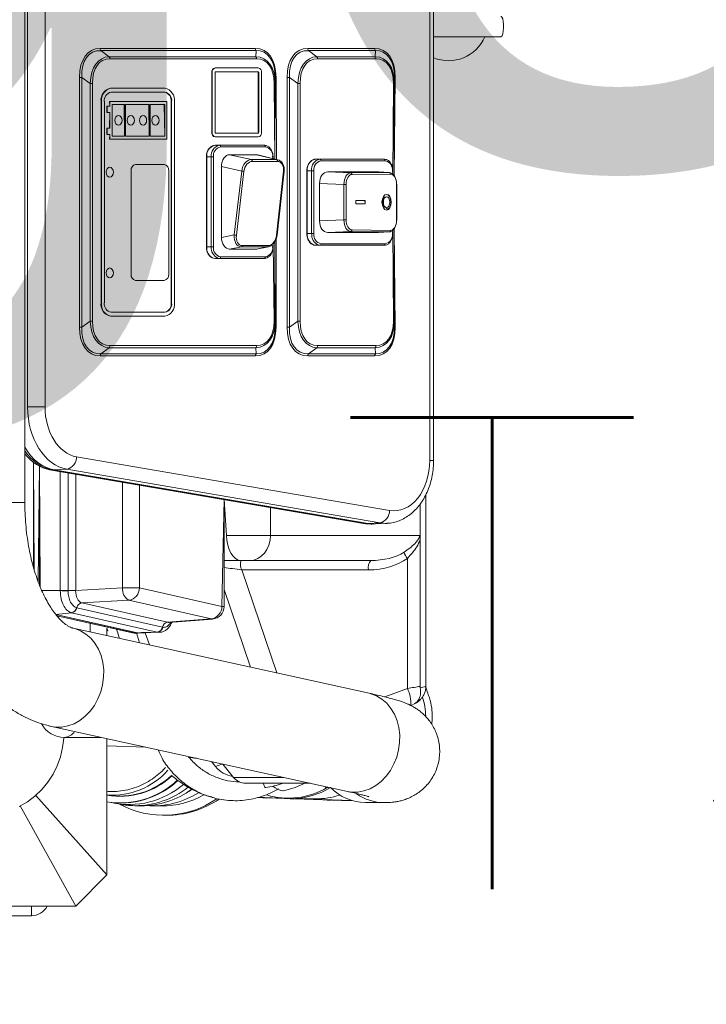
# Model space of a CAD drawing. Header units: millimetres. Extents: x 69081 to 158617, y -37521 to -9534.
# Tile 182 of 256: x 113695 to 113717, y -20063 to -20032. Entities that reach past the tile are written whole.
import ezdxf
from ezdxf.enums import TextEntityAlignment as Align

# ---------------------------------------------------------------- set-up
doc = ezdxf.new("R2010")
doc.units = ezdxf.units.MM
for name, color, linetype in [('0_oświetlenie', 7, 'Continuous'), ('E_Oświetlenie - Numer obwodu', 1, 'Continuous'), ('E_Oświetlenie - Opis', 4, 'Continuous'), ('JS_DACH', 3, 'Continuous'), ('R-----OP', 1, 'Continuous')]:
    doc.layers.add(name, color=color, linetype=linetype)
doc.layers.add('ARCH_wyposażenie', color=8, linetype='Continuous', lineweight=9)
doc.styles.add('SIMPLEX', font='simplex', dxfattribs={"width": 0.85})
doc.styles.add('SŁAWKA', font='simplex.shx', dxfattribs={"height": 12.5})

# ---------------------------------------------------------------- blocks, each defined once
blk = doc.blocks.new('MASZYNA MYJĄCA')
at = {"layer": 'ARCH_wyposażenie'}
for p, q in [((-5.265, 0), (-5.265, 2.144)), ((8.218, 0), (-8.218, 0)), ((8.218, 0), (8.218, -0.12)), ((8.218, -0.12), (-8.218, -0.12)), ((15.402, -0.246), (9.299, -0.245)), ((15.403, -0.426), (9.602, -0.426)), ((10.6, -6.581), (10.6, -0.444)), ((15.403, -0.426), (15.445, -0.422)), ((15.469, -0.833), (11.331, -0.833)), ((15.738, -1.548), (15.469, -0.833)), ((16.01, -0.724), (15.977, -0.642)), ((-3.972, -1.216), (-0.842, -1.248)), ((-3.972, -1.216), (-3.972, -1.246)), ((-3.972, -1.246), (-3.781, -1.248)), ((-0.842, -1.248), (-3.972, -1.246)), ((-3.781, -1.248), (-3.781, -1.278)), ((-3.781, -1.248), (-0.842, -1.248)), ((0.578, -1.167), (-0.578, -1.167)), ((-0.578, -1.177), (-0.578, -1.167)), ((0.578, -1.177), (-0.578, -1.177)), ((0.578, -1.177), (0.578, -1.167)), ((0.842, -1.248), (3.972, -1.216)), ((3.972, -1.246), (0.842, -1.248)), ((0.842, -1.248), (3.781, -1.248)), ((3.781, -1.248), (3.972, -1.246)), ((3.781, -1.248), (3.781, -1.278)), ((3.972, -1.216), (3.972, -1.246)), ((-0.897, -1.295), (-3.781, -1.278)), ((-1.32, -1.538), (-1.32, -3.578)), ((-0.897, -1.295), (-1, -1.295)), ((-0.897, -1.295), (-1, -1.31)), ((-1, -1.31), (-1, -1.295)), ((-0.945, -1.413), (-0.965, -1.753)), ((-0.945, -1.413), (-0.964, -1.742)), ((-0.933, -2.632), (-0.945, -1.413)), ((-0.895, -1.374), (-0.883, -2.593)), ((-0.175, -1.509), (-0.175, -1.509)), ((0.175, -1.509), (0.175, -1.509)), ((0.883, -2.593), (0.895, -1.374)), ((3.781, -1.278), (0.897, -1.295)), ((1, -1.295), (0.897, -1.295)), ((1, -1.31), (0.897, -1.295)), ((0.945, -1.413), (0.933, -2.632)), ((0.965, -1.753), (0.945, -1.403)), ((0.965, -1.753), (0.945, -1.413)), ((1, -1.31), (1, -1.295)), ((1.32, -3.578), (1.32, -1.538)), ((8.099, -11.355), (9.805, -1.399)), ((10.237, -1.851), (10.212, -1.488)), ((-4.891, -4), (-4.891, -1.872)), ((-4.821, -1.851), (-4.821, -3.98)), ((-4.629, -1.854), (-4.821, -1.851)), ((-4.629, -3.709), (-4.629, -1.854)), ((-4.559, -1.833), (-4.559, -3.689)), ((-1.37, -3.753), (-1.37, -1.573)), ((-0.965, -3.362), (-0.965, -1.753)), ((0.965, -3.362), (0.965, -1.753)), ((1.37, -1.573), (1.37, -3.753)), ((4.559, -3.689), (4.559, -1.833)), ((4.821, -1.851), (4.629, -1.854)), ((4.629, -1.854), (4.629, -3.709)), ((4.821, -3.98), (4.821, -1.851)), ((4.891, -1.872), (4.891, -4)), ((10.202, -1.704), (8.496, -11.66)), ((10.224, -2.084), (10.202, -1.704)), ((19.1, -2.163), (19.1, -1.572)), ((-0.05, -2.173), (-0.05, -2.468)), ((0.05, -2.173), (-0.05, -2.173)), ((0.05, -2.173), (-0.05, -2.189)), ((0.05, -2.468), (0.05, -2.173)), ((8.513, -12.068), (10.224, -2.084)), ((8.513, -12.074), (10.224, -2.089)), ((10.224, -2.156), (8.513, -12.141)), ((10.22, -2.229), (10.224, -2.156)), ((10.224, -2.089), (10.237, -2.038)), ((10.224, -2.089), (10.224, -2.084)), ((11.4, -1.991), (11.4, -6.659)), ((11.7, -2.069), (11.7, -6.099)), ((15.621, -2.052), (13.551, -11.467)), ((-0.05, -2.468), (0.05, -2.468)), ((8.51, -12.209), (10.22, -2.229)), ((8.51, -12.211), (10.22, -2.232)), ((10.22, -2.232), (10.22, -2.229)), ((-0.965, -3.362), (-0.933, -2.632)), ((-0.563, -2.851), (-0.563, -2.781)), ((-0.563, -2.781), (0.563, -2.781)), ((0.563, -2.851), (0.563, -2.781)), ((0.933, -2.632), (0.965, -3.362)), ((16.676, -12.154), (18.746, -2.739)), ((18.979, -4.185), (19.038, -2.592)), ((19.038, -2.592), (19.036, -2.923)), ((19.038, -2.592), (19.038, -2.923)), ((-0.563, -2.851), (-0.596, -3.628)), ((0.563, -2.851), (-0.563, -2.851)), ((0.596, -3.628), (0.563, -2.851)), ((19.036, -2.923), (18.942, -5.602)), ((19.038, -2.923), (18.942, -5.602)), ((19.038, -2.923), (19.036, -2.923)), ((18.614, -3.438), (18.614, -3.438)), ((19.027, -3.255), (19.023, -3.379)), ((19.023, -3.379), (19.023, -3.379)), ((19.026, -3.255), (19.027, -3.255)), ((-4.821, -3.98), (-4.629, -3.709)), ((0.596, -3.628), (-0.596, -3.628)), ((4.629, -3.709), (4.821, -3.98)), ((18.976, -4.565), (18.981, -3.756)), ((-1, -3.806), (1, -3.806)), ((-1, -3.806), (-1, -4.031)), ((1, -3.877), (-1, -3.877)), ((-1, -4.017), (1, -4.017)), ((-1, -4.031), (1, -4.031)), ((1, -3.806), (1, -4.031)), ((18.485, -5.974), (18.485, -3.927)), ((-3.781, -4.314), (-3.972, -4.585)), ((-3.781, -4.243), (3.781, -4.243)), ((-3.781, -4.243), (-3.781, -4.314)), ((3.781, -4.314), (-3.781, -4.314)), ((3.781, -4.243), (3.781, -4.314)), ((3.972, -4.585), (3.781, -4.314)), ((-3.972, -4.585), (3.972, -4.585)), ((-3.972, -4.585), (-3.972, -4.656)), ((3.972, -4.656), (-3.972, -4.656)), ((3.972, -4.585), (3.972, -4.656)), ((-3.972, -5.011), (-1.355, -4.992)), ((-3.972, -5.041), (-3.972, -5.011)), ((-1.355, -4.992), (-1.51, -5.634)), ((-1.332, -4.91), (-1.505, -5.59)), ((-1.355, -5.795), (-1.355, -4.992)), ((-1.298, -4.963), (-1.298, -5.766)), ((1.049, -4.979), (-0.986, -4.755)), ((1.051, -4.994), (-0.984, -4.77)), ((1.168, -5.009), (3.972, -5.011)), ((3.972, -5.041), (3.972, -5.011)), ((11.7, -6.099), (14.975, -4.989)), ((18.299, -4.772), (18.299, -6.36)), ((18.723, -4.786), (18.722, -4.795)), ((18.937, -5.379), (18.954, -4.881)), ((-3.972, -5.041), (-3.781, -5.043)), ((-1.373, -5.043), (-3.972, -5.041)), ((-1.373, -5.043), (-3.781, -5.073)), ((-3.781, -5.073), (-3.781, -5.043)), ((-3.781, -5.043), (-1.373, -5.043)), ((-1.387, -5.103), (-1.44, -5.103)), ((-1.387, -5.103), (-1.44, -5.118)), ((-1.44, -5.118), (-1.44, -5.103)), ((3.972, -5.041), (1.248, -5.043)), ((1.248, -5.043), (3.781, -5.043)), ((3.781, -5.073), (1.33, -5.103)), ((1.42, -5.103), (1.33, -5.103)), ((1.42, -5.118), (1.33, -5.103)), ((1.38, -6.082), (1.38, -5.258)), ((1.49, -5.635), (1.418, -5.251)), ((1.42, -5.118), (1.42, -5.103)), ((1.421, -5.288), (1.421, -6.112)), ((1.49, -5.635), (1.421, -5.288)), ((3.781, -5.043), (3.972, -5.041)), ((3.781, -5.073), (3.781, -5.043)), ((9.713, -5.189), (10.6, -5.189)), ((18.956, -5.309), (18.951, -5.433)), ((18.956, -5.309), (18.954, -5.309)), ((-4.559, -5.628), (-4.559, -10.293)), ((-4.275, -5.578), (-4.275, -6.948)), ((-4.15, -5.578), (-4.15, -6.934)), ((-2.225, -5.471), (-4.125, -5.471)), ((-2.225, -5.561), (-4.125, -5.561)), ((-4.125, -5.561), (-4.125, -5.575)), ((-2.225, -5.575), (-4.125, -5.575)), ((-2.225, -5.561), (-2.225, -5.575)), ((-2.2, -6.934), (-2.2, -5.578)), ((-2.075, -5.578), (-2.075, -6.948)), ((-1.81, -6.948), (-1.81, -5.382)), ((-1.76, -5.347), (-1.76, -6.773)), ((-1.51, -6.485), (-1.51, -5.634)), ((1.49, -6.485), (1.49, -5.635)), ((1.74, -6.773), (1.74, -5.347)), ((1.79, -5.382), (1.79, -6.948)), ((4.559, -10.293), (4.559, -5.628)), ((18.485, -5.415), (18.614, -5.369)), ((18.942, -5.602), (18.937, -5.379)), ((18.951, -5.433), (18.951, -5.433)), ((-4.891, -10.605), (-4.891, -5.666)), ((-4.821, -5.646), (-4.821, -10.585)), ((-4.629, -5.648), (-4.821, -5.646)), ((-4.629, -10.314), (-4.629, -5.648)), ((-1.51, -6.485), (-1.355, -5.795)), ((4.821, -5.646), (4.629, -5.648)), ((4.629, -5.648), (4.629, -10.314)), ((4.821, -10.585), (4.821, -5.646)), ((4.891, -5.666), (4.891, -10.605)), ((14.792, -5.82), (12.316, -6.659)), ((-0.992, -6.099), (-1.137, -6.748)), ((1.043, -6.34), (-0.992, -6.099)), ((-0.984, -6.03), (1.051, -6.271)), ((1.421, -6.112), (1.49, -6.485)), ((1.118, -6.748), (1.043, -6.34)), ((17.874, -6.707), (18.299, -6.36)), ((-1.137, -6.748), (1.118, -6.748)), ((10.6, -6.581), (9.461, -6.659)), ((12.862, -6.659), (9.461, -6.659)), ((12.862, -6.732), (9.461, -6.659)), ((10.6, -6.581), (10.6, -6.581)), ((12.269, -9.352), (12.862, -6.732)), ((12.862, -6.732), (12.862, -6.659)), ((-4.125, -6.951), (-2.225, -6.951)), ((-4.125, -7.041), (-2.225, -7.041)), ((-4.125, -7.041), (-4.125, -7.055)), ((-4.125, -7.055), (-2.225, -7.055)), ((-2.225, -7.041), (-2.225, -7.055)), ((-1.44, -7.001), (1.42, -7.001)), ((-1.44, -7.227), (-1.44, -7.001)), ((1.42, -7.072), (-1.44, -7.072)), ((1.42, -7.227), (1.42, -7.001)), ((13.258, -7.072), (12.665, -9.692)), ((13.258, -7.072), (13.261, -7.029)), ((13.363, -8.458), (13.258, -7.072)), ((13.366, -8.42), (13.261, -7.029)), ((17.955, -6.936), (17.795, -7.066)), ((18.943, -7.012), (18.921, -7.058)), ((-1.44, -7.212), (1.42, -7.212)), ((-1.44, -7.227), (1.42, -7.227)), ((17.651, -7.789), (17.651, -7.789)), ((3.2, -8.242), (-3.2, -8.242)), ((3.2, -8.332), (-3.2, -8.332)), ((-3.2, -8.332), (-3.2, -8.346)), ((3.2, -8.346), (-3.2, -8.346)), ((-1.002, -8.423), (2.292, -8.423)), ((3.2, -8.332), (3.2, -8.346)), ((-3.625, -8.546), (-3.625, -10.271)), ((-3.5, -8.546), (-3.5, -10.257)), ((-2.004, -8.479), (-3.204, -8.479)), ((-3.204, -8.479), (-3.204, -10.307)), ((-2.104, -8.55), (-3.104, -8.55)), ((-3.104, -8.55), (-3.104, -9.009)), ((-2.104, -8.55), (-3.104, -8.564)), ((-2.104, -9.009), (-2.104, -8.55)), ((-2.004, -8.479), (-2.004, -10.307)), ((-1.199, -9.48), (-1.199, -8.564)), ((2.489, -8.564), (2.489, -9.48)), ((3.5, -10.257), (3.5, -8.546)), ((3.625, -8.546), (3.625, -10.271)), ((12.746, -11.184), (13.363, -8.458)), ((12.902, -11.347), (13.52, -8.621)), ((13.52, -8.621), (13.521, -8.614)), ((13.692, -9.292), (13.678, -8.713)), ((19.202, -8.931), (19.204, -8.645)), ((19.505, -8.51), (19.505, -8.51)), ((-3.104, -9.009), (-2.104, -9.009)), ((-2.104, -9.045), (-3.104, -9.045)), ((-3.104, -9.045), (-3.104, -9.794)), ((-2.104, -9.045), (-3.104, -9.059)), ((-2.104, -9.794), (-2.104, -9.045)), ((13.677, -8.787), (13.059, -11.513)), ((13.678, -8.781), (13.677, -8.787)), ((13.705, -9.409), (13.678, -8.781)), ((13.697, -9.168), (14.085, -9.036)), ((9, -9.352), (12.269, -9.352)), ((12.269, -9.892), (12.269, -9.352)), ((14.016, -9.35), (13.7, -9.445)), ((17.293, -10.388), (17.336, -9.154)), ((19.199, -9.503), (19.2, -9.304)), ((2.292, -9.621), (-1.002, -9.621)), ((12.665, -9.692), (12.746, -11.184)), ((13.116, -12.014), (13.705, -9.409)), ((13.116, -12.014), (13.704, -9.417)), ((13.7, -9.445), (13.116, -12.014)), ((13.154, -11.982), (13.7, -9.568)), ((13.154, -11.982), (13.699, -9.575)), ((13.699, -9.575), (13.7, -9.568)), ((13.705, -9.397), (13.7, -9.445)), ((13.7, -9.445), (13.7, -9.445)), ((13.7, -9.568), (13.7, -9.445)), ((13.7, -9.568), (13.705, -9.52)), ((13.705, -9.52), (13.705, -9.397)), ((-3.104, -9.794), (-2.104, -9.794)), ((-2.104, -9.829), (-3.104, -9.829)), ((-3.104, -9.829), (-3.104, -10.222)), ((-2.104, -9.829), (-3.104, -9.843)), ((-2.104, -10.222), (-2.104, -9.829)), ((12.269, -9.892), (8.907, -9.892)), ((12.35, -11.383), (12.269, -9.892)), ((-4.821, -10.585), (-4.629, -10.314)), ((-3.204, -10.307), (-3.054, -10.293)), ((-3.204, -10.293), (-3.054, -10.293)), ((-3.104, -10.222), (-2.104, -10.222)), ((-3.054, -10.293), (-3.054, -10.396)), ((-2.854, -10.293), (-2.354, -10.307)), ((-2.854, -10.293), (-2.854, -10.396)), ((-2.854, -10.293), (-2.354, -10.293)), ((-2.354, -10.293), (-2.354, -10.396)), ((-2.154, -10.293), (-2.004, -10.307)), ((-2.154, -10.293), (-2.154, -10.396)), ((-2.154, -10.293), (-2.004, -10.293)), ((4.629, -10.314), (4.821, -10.585)), ((19.071, -10.388), (19.1, -10.257)), ((-3.2, -10.471), (3.2, -10.471)), ((-3.2, -10.561), (3.2, -10.561)), ((-3.2, -10.561), (-3.2, -10.575)), ((-3.2, -10.575), (3.2, -10.575)), ((-3.054, -10.382), (-2.854, -10.382)), ((-3.054, -10.396), (-2.854, -10.396)), ((-2.354, -10.382), (-2.154, -10.382)), ((-2.354, -10.396), (-2.154, -10.396)), ((3.2, -10.561), (3.2, -10.575)), ((13.547, -10.388), (13.62, -10.372)), ((13.788, -10.388), (13.547, -10.388)), ((13.624, -10.388), (13.619, -10.355)), ((13.62, -10.372), (13.624, -10.388)), ((17.025, -11.744), (17.025, -10.578)), ((21.4, -10.388), (17.064, -10.388)), ((21.4, -10.388), (18.872, -12.655)), ((22.4, -11.377), (21.4, -10.388)), ((-3.781, -10.919), (-3.972, -11.19)), ((-3.781, -10.919), (-3.781, -10.848)), ((-3.781, -10.848), (3.781, -10.848)), ((3.781, -10.919), (-3.781, -10.919)), ((3.781, -10.919), (3.781, -10.848)), ((3.972, -11.19), (3.781, -10.919)), ((13.671, -10.919), (13.395, -10.919)), ((-3.972, -11.19), (3.972, -11.19)), ((-3.972, -11.261), (-3.972, -11.19)), ((3.972, -11.261), (-3.972, -11.261)), ((3.972, -11.261), (3.972, -11.19)), ((8.652, -11.383), (12.35, -11.383)), ((12.35, -11.871), (12.35, -11.383)), ((12.901, -11.353), (12.902, -11.347)), ((13.059, -11.513), (13.058, -11.518)), ((13.116, -12.014), (13.058, -11.518)), ((22.4, -11.377), (19.208, -13.148)), ((22.4, -11.377), (22.4, -20.958)), ((8.496, -11.66), (8.513, -12.068)), ((12.35, -11.871), (8.568, -11.871)), ((8.61, -11.626), (12.35, -11.626)), ((12.35, -11.626), (12.359, -11.626)), ((12.358, -11.871), (12.35, -11.871)), ((12.358, -12.459), (12.358, -11.871)), ((8.513, -12.141), (8.51, -12.209)), ((8.51, -12.211), (8.51, -12.209)), ((8.513, -12.074), (8.513, -12.068)), ((-6.512, -12.357), (6.512, -12.357)), ((6.512, -12.357), (6.512, -12.913)), ((8.398, -12.535), (12.234, -12.512)), ((8.276, -12.725), (11.692, -12.703)), ((8.276, -12.725), (11.615, -12.725)), ((8.398, -12.535), (12.176, -12.535)), ((12.061, -12.58), (8.398, -12.535)), ((22.4, -12.789), (22.7, -12.789)), ((22.7, -12.789), (22.7, -21.817)), ((9.556, -12.999), (-9.556, -12.999)), ((6.512, -12.913), (-6.512, -12.913)), ((6.512, -12.913), (6.512, -12.913)), ((9.556, -12.999), (9.556, -16.199))]:
    blk.add_line(p, q, dxfattribs=at)
for points in [[(-5.544, 2.227), (-5.65, 2.226), (-5.75, 2.217), (-5.832, 2.199), (-5.888, 2.176), (-5.911, 2.149), (-5.912, 2.144)], [(-5.265, 2.144), (-5.267, 2.153), (-5.296, 2.18), (-5.357, 2.203), (-5.442, 2.219), (-5.544, 2.227)], [(15.621, -2.052), (15.636, -1.993), (15.706, -1.81), (15.809, -1.64), (15.942, -1.487), (16.104, -1.354), (16.289, -1.245), (16.495, -1.161), (16.715, -1.105), (16.947, -1.077), (17.183, -1.079)], [(17.183, -1.079), (17.42, -1.111), (17.651, -1.171), (17.872, -1.259), (18.078, -1.372), (18.263, -1.508), (18.425, -1.663), (18.558, -1.835), (18.661, -2.02), (18.731, -2.213), (18.767, -2.41), (18.767, -2.607), (18.746, -2.739)], [(-1.37, -1.573), (-1.363, -1.521), (-1.362, -1.519)], [(0, -1.641), (0.096, -1.629), (0.177, -1.597), (0.231, -1.549), (0.25, -1.493), (0.231, -1.436), (0.177, -1.388), (0.096, -1.356), (0, -1.345), (-0.096, -1.356), (-0.177, -1.388), (-0.231, -1.436), (-0.25, -1.493), (-0.231, -1.549), (-0.177, -1.597), (-0.096, -1.629), (0, -1.641)], [(0.175, -1.509), (0.231, -1.452), (0.177, -1.404), (0.096, -1.372), (0, -1.361), (-0.096, -1.372), (-0.177, -1.404), (-0.231, -1.452), (-0.25, -1.501)], [(0, -1.596), (0.067, -1.588), (0.124, -1.566), (0.162, -1.532), (0.175, -1.493), (0.162, -1.453), (0.124, -1.419), (0.067, -1.397), (0, -1.389), (-0.067, -1.397), (-0.124, -1.419), (-0.162, -1.453), (-0.175, -1.493), (-0.162, -1.532), (-0.124, -1.566), (-0.067, -1.588), (0, -1.596)], [(-0.175, -1.509), (-0.162, -1.548), (-0.124, -1.582), (-0.067, -1.604), (0, -1.612)], [(0, -1.612), (0.067, -1.604), (0.124, -1.582), (0.162, -1.548), (0.175, -1.509)], [(18.622, -3.407), (18.617, -3.436), (18.614, -3.438)], [(18.62, -3.382), (18.615, -3.344), (18.622, -3.407)], [(1.37, -3.613), (1.363, -3.664), (1.362, -3.667)], [(1.363, -3.805), (1.363, -3.804), (1.37, -3.753)], [(-0.984, -4.77), (-0.984, -4.764), (-0.984, -4.759), (-0.985, -4.756), (-0.986, -4.755), (-0.986, -4.755)], [(1.051, -4.994), (1.051, -4.988), (1.051, -4.983), (1.05, -4.98), (1.049, -4.979), (1.049, -4.979)], [(-1.81, -5.382), (-1.803, -5.33), (-1.801, -5.321)], [(11.4, -5.844), (11.385, -5.716), (11.339, -5.593), (11.265, -5.48), (11.166, -5.38), (11.044, -5.299), (10.906, -5.238), (10.756, -5.201), (10.6, -5.189)], [(18.622, -5.338), (18.617, -5.367), (18.614, -5.369)], [(11.4, -6.122), (11.385, -6.212), (11.339, -6.298), (11.265, -6.377), (11.166, -6.447), (11.044, -6.504), (10.906, -6.546), (10.756, -6.573), (10.6, -6.581)], [(1.79, -6.808), (1.783, -6.86), (1.782, -6.862)], [(1.783, -7), (1.783, -7), (1.79, -6.948)], [(18.778, -7.844), (18.734, -7.76), (18.674, -7.691)], [(-2.762, -8.845), (-2.75, -8.888), (-2.716, -8.925), (-2.664, -8.949), (-2.604, -8.957), (-2.544, -8.949), (-2.492, -8.925), (-2.458, -8.888), (-2.446, -8.845), (-2.458, -8.802), (-2.492, -8.765), (-2.544, -8.741), (-2.604, -8.732), (-2.664, -8.741), (-2.716, -8.765), (-2.75, -8.802), (-2.762, -8.845)], [(13.678, -8.713), (13.684, -8.737), (13.678, -8.781), (13.678, -8.781)], [(-2.762, -9.237), (-2.75, -9.28), (-2.716, -9.317), (-2.664, -9.341), (-2.604, -9.35), (-2.544, -9.341), (-2.492, -9.317), (-2.458, -9.28), (-2.446, -9.237), (-2.458, -9.194), (-2.492, -9.158), (-2.544, -9.133), (-2.604, -9.125), (-2.664, -9.133), (-2.716, -9.158), (-2.75, -9.194), (-2.762, -9.237)], [(-2.762, -9.629), (-2.75, -9.673), (-2.716, -9.709), (-2.664, -9.733), (-2.604, -9.742), (-2.544, -9.733), (-2.492, -9.709), (-2.458, -9.673), (-2.446, -9.629), (-2.458, -9.586), (-2.492, -9.55), (-2.544, -9.526), (-2.604, -9.517), (-2.664, -9.526), (-2.716, -9.55), (-2.75, -9.586), (-2.762, -9.629)], [(13.704, -9.417), (13.704, -9.417), (13.705, -9.409)], [(-2.762, -10.022), (-2.75, -10.065), (-2.716, -10.101), (-2.664, -10.126), (-2.604, -10.134), (-2.544, -10.126), (-2.492, -10.101), (-2.458, -10.065), (-2.446, -10.022), (-2.458, -9.979), (-2.492, -9.942), (-2.544, -9.918), (-2.604, -9.909), (-2.664, -9.918), (-2.716, -9.942), (-2.75, -9.979), (-2.762, -10.022)], [(-1.112, -10.296), (-1.1, -10.339), (-1.066, -10.376), (-1.014, -10.4), (-0.954, -10.409), (-0.894, -10.4), (-0.842, -10.376), (-0.808, -10.339), (-0.796, -10.296), (-0.808, -10.253), (-0.842, -10.217), (-0.894, -10.192), (-0.954, -10.184), (-1.014, -10.192), (-1.066, -10.217), (-1.1, -10.253), (-1.112, -10.296)], [(2.092, -10.296), (2.104, -10.339), (2.138, -10.376), (2.19, -10.4), (2.25, -10.409), (2.31, -10.4), (2.362, -10.376), (2.396, -10.339), (2.408, -10.296), (2.396, -10.253), (2.362, -10.217), (2.31, -10.192), (2.25, -10.184), (2.19, -10.192), (2.138, -10.217), (2.104, -10.253), (2.092, -10.296)], [(13.551, -11.467), (13.565, -11.408), (13.635, -11.225), (13.738, -11.055), (13.872, -10.902), (14.033, -10.769), (14.219, -10.659), (14.424, -10.576), (14.645, -10.52), (14.877, -10.492), (15.113, -10.494)], [(13.624, -10.388), (13.631, -10.348), (13.631, -10.346)], [(15.113, -10.494), (15.35, -10.526), (15.581, -10.586), (15.802, -10.674), (16.008, -10.787), (16.193, -10.922), (16.354, -11.078), (16.488, -11.25), (16.591, -11.435), (16.661, -11.628), (16.696, -11.825), (16.696, -12.022), (16.676, -12.154)], [(12.358, -11.871), (12.358, -11.842), (12.359, -11.811), (12.359, -11.778), (12.359, -11.745), (12.359, -11.712), (12.359, -11.681), (12.359, -11.652), (12.359, -11.626)], [(19.223, -13.177), (19.072, -12.918), (18.892, -12.678), (18.684, -12.461), (18.453, -12.268), (18.2, -12.104), (17.93, -11.97), (17.646, -11.868), (17.351, -11.799), (17.051, -11.764), (17.025, -11.744)]]:
    blk.add_lwpolyline(points, dxfattribs=at)
for centre, radius, start, end in [((-5.752, 0.479), 1.25, 337.4464, 67.0771), ((16.388, -2.411), 2.162, 90.7483, 107.3601), ((10.901, -0.268), 0.71, 288.8933, 307.1942), ((15.932, -1.735), 1.014, 85.5379, 117.1445), ((-1.326, -1.582), 0.0446, 81.8024, 168.2547), ((-1.039, -1.593), 0.286, 82.1026, 168.8937), ((-0.899, -1.42), 0.0465, 85.0763, 171.0009), ((0.899, -1.42), 0.0465, 8.9991, 94.9237), ((1.039, -1.593), 0.286, 11.1063, 97.8974), ((1.326, -1.582), 0.0446, 11.7453, 98.1976), ((9.814, -1.797), 0.399, 13.5751, 91.2982), ((-4.889, -1.747), 0.125, 268.9904, 303.3865), ((-4.561, -1.958), 0.125, 88.9906, 123.3862), ((4.561, -1.958), 0.125, 56.6138, 91.0094), ((4.889, -1.747), 0.125, 236.6135, 271.0096), ((17.577, -1.57), 1.523, 324.6996, 359.8979), ((10.193, -2.156), 0.0313, 359.7419, 42.409), ((11.63, -1.721), 0.355, 229.6453, 281.3647), ((17.568, -2.158), 1.532, 313.2308, 359.8211), ((-0.887, -2.639), 0.0465, 85.0789, 171.0067), ((0.887, -2.639), 0.0465, 8.9933, 94.9211), ((16.535, -3.743), 2.446, 359.6923, 18.1363), ((16.517, -4.554), 2.46, 359.7486, 31.3511), ((16.553, -4.613), 2.406, 343.2662, 30.7815), ((-4.561, -3.813), 0.124, 88.9906, 123.395), ((-1.326, -3.622), 0.0446, 81.7911, 168.2569), ((-1.045, -3.549), 0.331, 191.1052, 277.8974), ((-1.045, -3.689), 0.331, 191.1065, 277.8962), ((-1.039, -3.523), 0.286, 191.1063, 277.8974), ((1.039, -3.523), 0.286, 262.1026, 348.8937), ((1.028, -3.508), 0.369, 265.5811, 334.6574), ((1.326, -3.622), 0.0446, 11.7431, 98.2089), ((4.561, -3.813), 0.124, 56.605, 91.0094), ((-4.889, -3.876), 0.125, 268.9904, 303.3865), ((1.039, -3.667), 0.352, 263.6038, 337.0218), ((4.889, -3.876), 0.125, 236.6135, 271.0096), ((15.968, -5.35), 2.812, 11.5571, 26.4804), ((16.531, -4.551), 2.445, 342.0257, 359.6791), ((-1.309, -5.012), 0.0507, 77.4031, 156.1465), ((15.878, -5.747), 2.775, 8.4909, 19.7384), ((17.993, -4.644), 0.745, 321.584, 348.3294), ((-1.479, -5.402), 0.286, 82.1039, 168.8924), ((1.379, -5.302), 0.0444, 18.9912, 89.4123), ((1.459, -5.402), 0.286, 11.1076, 97.8961), ((-4.561, -5.752), 0.124, 88.9835, 123.3932), ((-4.143, -5.604), 0.134, 82.105, 168.8932), ((-4.128, -5.583), 0.0223, 82.1063, 168.8986), ((-4.135, -5.595), 0.0223, 64.219, 133.1327), ((-2.207, -5.604), 0.134, 11.1068, 97.8951), ((-2.222, -5.583), 0.0223, 11.1027, 97.8932), ((-2.215, -5.595), 0.0223, 46.8679, 115.7807), ((-1.766, -5.391), 0.0446, 81.8074, 168.2496), ((1.746, -5.391), 0.0446, 11.7501, 98.1927), ((4.561, -5.752), 0.124, 56.6068, 91.0165), ((-4.889, -5.542), 0.125, 268.9904, 303.3865), ((-1.309, -5.816), 0.0507, 77.3928, 156.1567), ((4.889, -5.542), 0.125, 236.6135, 271.0096), ((-1.362, -6.021), 0.378, 348.0888, 358.6277), ((1.379, -6.127), 0.0444, 18.9912, 89.4123), ((11.525, -5.79), 0.355, 249.4028, 299.5153), ((17.986, -5.972), 0.499, 308.8714, 359.798), ((0.673, -6.262), 0.378, 348.0867, 358.6286), ((17.414, -6.264), 0.863, 308.7927, 351.9044), ((-1.766, -6.817), 0.0446, 81.7911, 168.2567), ((-1.485, -6.744), 0.331, 191.1053, 277.8974), ((-1.479, -6.718), 0.286, 191.1076, 277.8961), ((1.459, -6.718), 0.286, 262.1039, 348.8924), ((1.448, -6.704), 0.369, 265.5815, 334.6585), ((1.746, -6.817), 0.0446, 11.7429, 98.209), ((12.862, -7.059), 0.4, 4.3235, 90), ((12.857, -7.138), 0.406, 9.4044, 89.312), ((19.559, -6.24), 1.749, 195.4782, 203.4578), ((16.521, -8.497), 2.983, 359.7513, 34.1769), ((-4.143, -6.908), 0.134, 191.1072, 277.8976), ((-4.143, -6.922), 0.134, 191.1037, 277.8981), ((-4.128, -6.929), 0.0224, 191.1221, 277.8911), ((-2.207, -6.908), 0.134, 262.1023, 348.8928), ((-2.222, -6.929), 0.0224, 262.1094, 348.8766), ((-2.207, -6.922), 0.134, 262.1019, 348.8962), ((-1.485, -6.885), 0.331, 191.1067, 277.8972), ((1.459, -6.863), 0.352, 263.6033, 337.0209), ((16.531, -8.58), 2.972, 331.5886, 34.5739), ((16.505, -8.919), 2.697, 355.768, 32.3032), ((16.511, -8.632), 2.693, 359.726, 29.4526), ((16.847, -7.536), 0.842, 342.5686, 359.3874), ((16.488, -9.495), 2.711, 359.8223, 38.4636), ((16.497, -9.293), 2.703, 359.7706, 36.3584), ((16.49, -9.932), 2.621, 349.981, 43.3058), ((16.496, -9.687), 2.665, 347.6544, 40.4895), ((-3.252, -8.619), 0.38, 82.103, 168.8938), ((-3.237, -8.597), 0.268, 82.1038, 168.8928), ((-3.237, -8.611), 0.268, 82.1038, 168.8928), ((-1.026, -8.598), 0.177, 82.1041, 168.8934), ((2.316, -8.598), 0.177, 11.1065, 97.8959), ((3.252, -8.619), 0.38, 11.1062, 97.897), ((3.237, -8.597), 0.268, 11.1072, 97.8962), ((3.24, -8.611), 0.268, 14.0804, 98.5511), ((16.483, -10.23), 2.384, 356.2105, 48.1562), ((16.477, -9.992), 2.418, 350.5842, 43.3388), ((16.465, -9.973), 2.433, 350.1695, 42.8073), ((16.501, -9.952), 2.607, 350.3762, 43.695), ((13.556, -8.43), 0.195, 188.2848, 259.3671), ((13.484, -8.812), 0.194, 7.2198, 79.4934), ((13.486, -8.805), 0.194, 7.0951, 79.4175), ((12.264, -9.759), 0.406, 9.406, 89.3106), ((-1.026, -9.446), 0.177, 191.1048, 277.8999), ((2.316, -9.446), 0.177, 262.1, 348.8953), ((12.311, -9.482), 0.412, 264.17, 329.3177), ((16.522, -9.461), 2.677, 348.5159, 359.1071), ((-4.561, -10.418), 0.124, 88.9835, 123.3932), ((-3.252, -10.184), 0.38, 191.1073, 277.896), ((-3.252, -10.198), 0.38, 191.1073, 277.896), ((-3.237, -10.206), 0.268, 191.1072, 277.8962), ((3.237, -10.206), 0.268, 262.1038, 348.8928), ((3.252, -10.184), 0.38, 262.104, 348.8927), ((3.252, -10.198), 0.38, 262.104, 348.8927), ((4.561, -10.418), 0.124, 56.6068, 91.0165), ((-4.889, -10.481), 0.125, 268.9904, 303.3865), ((4.889, -10.481), 0.125, 236.6135, 271.0096), ((12.938, -11.156), 0.195, 188.2848, 259.3671), ((8.108, -11.754), 0.399, 13.5742, 91.3002), ((12.866, -11.543), 0.194, 7.3206, 79.5744), ((12.867, -11.538), 0.194, 7.2198, 79.4934), ((16.604, -11.766), 0.421, 2.9297, 56.247), ((16.2, -11.744), 0.825, 298.3127, 359.9999), ((8.481, -12.141), 0.032, 0.0596, 45.9416), ((22.137, -12.79), 0.563, 0.1492, 62.1356)]:
    blk.add_arc(centre, radius, start, end, dxfattribs=at)
for centre, major_axis, ratio, start_param, end_param in [((8.216, -1.262), (-1.601, -0.003), 0.713128, 3.01855, 4.70959), ((15.539, -1.245), (-0.141, 1), 0.036907, 5.673011, 6.277793), ((15.469, -1.092), (-0.141, 1), 0.036907, 4.968683, 5.435974), ((10.6, -1.991), (0, 1.407), 0.568412, 4.712389, 5.556862), ((10.6, -2.069), (0, 1.653), 0.665408, 4.712389, 5.556862), ((-3.053, -2.527), (-1.773, 0.932), 0.520207, 5.502825, 6.550023), ((-3.053, -2.457), (-1.716, 0.862), 0.496239, 5.50329, 6.550488), ((-3.003, -2.458), (-1.558, 0.86), 0.546065, 5.503718, 6.550915), ((-0.575, -1.415), (-0.37, 0.005), 0.642064, 4.730889, 6.297058), ((-0.575, -1.375), (-0.32, 0.003), 0.617435, 4.729339, 6.295508), ((0.575, -1.415), (-0.37, -0.005), 0.642064, 3.12772, 4.693889), ((0.575, -1.375), (-0.32, -0.003), 0.617435, 3.12927, 4.695439), ((3.003, -2.458), (-1.558, -0.86), 0.546065, 2.873862, 3.92106), ((3.053, -2.527), (-1.773, -0.932), 0.520207, 2.874755, 3.921953), ((3.053, -2.457), (-1.716, -0.862), 0.496239, 2.87429, 3.921488), ((-3.003, -2.388), (-1.501, 0.789), 0.520207, 5.502825, 6.550023), ((3.003, -2.388), (-1.501, -0.789), 0.520207, 2.874755, 3.921953), ((8.216, -1.542), (-2.001, -0.025), 0.718007, 3.011191, 3.163808), ((8.216, -1.542), (-2.001, -0.025), 0.718007, 3.163808, 3.174399), ((8.237, -1.914), (-2.001, -0.007), 0.713742, 3.017648, 3.180856), ((8.233, -2.056), (-2.001, -0.001), 0.712526, 3.019658, 3.102535), ((8.237, -1.984), (-2.001, -0.001), 0.712526, 3.019658, 3.166766), ((-0.563, -2.632), (-0.37, 0.002), 0.591064, 0.009018, 1.574205), ((-0.563, -2.592), (-0.32, 0), 0.590982, 0.005609, 1.570796), ((0.563, -2.592), (-0.32, 0), 0.590982, 1.570796, 3.135984), ((0.563, -2.632), (-0.37, -0.002), 0.591064, 1.567388, 3.132575), ((-0.594, -3.36), (-0.37, -0.003), 0.722168, 6.277071, 7.842259), ((0.594, -3.36), (-0.37, 0.003), 0.722168, 1.582519, 3.147707), ((-3.003, -3.204), (-1.581, -0.703), 0.54496, 6.070626, 7.117824), ((-3.003, -3.134), (-1.501, -0.789), 0.520207, 6.016348, 7.063546), ((3.003, -3.134), (-1.501, 0.789), 0.520207, 2.361232, 3.40843), ((3.003, -3.204), (-1.581, 0.703), 0.54496, 2.306954, 3.354152), ((-3.053, -3.345), (-1.773, -0.932), 0.520207, 6.016348, 7.063546), ((-3.053, -3.275), (-1.696, -1.008), 0.494654, 5.974195, 7.021393), ((3.053, -3.275), (-1.696, 1.008), 0.494654, 2.403385, 3.450583), ((3.053, -3.345), (-1.773, 0.932), 0.520207, 2.361232, 3.40843), ((-3.053, -6.322), (-1.773, 0.932), 0.520207, 5.502825, 6.550023), ((-0.99, -5.033), (-0.36, 0.084), 0.70753, 6.135894, 6.446257), ((-0.982, -4.999), (-0.312, 0.072), 0.704375, 4.880388, 6.445575), ((1.05, -5.223), (-0.327, 0.066), 0.677407, 3.277032, 4.843202), ((3.053, -6.322), (-1.773, -0.932), 0.520207, 2.874755, 3.921953), ((-3.053, -6.252), (-1.716, 0.862), 0.496239, 5.50329, 6.550488), ((-3.003, -6.252), (-1.558, 0.86), 0.546065, 5.503718, 6.550915), ((-3.003, -6.182), (-1.501, 0.789), 0.520207, 5.502825, 6.550023), ((1.042, -5.257), (-0.377, 0.059), 0.689879, 3.249787, 3.79052), ((3.003, -6.252), (-1.558, -0.86), 0.546065, 2.873862, 3.92106), ((3.003, -6.182), (-1.501, -0.789), 0.520207, 2.874755, 3.921953), ((3.053, -6.252), (-1.716, -0.862), 0.496239, 2.87429, 3.921488), ((-1.135, -5.636), (-0.375, 0.003), 0.704375, 6.120796, 6.288709), ((1.117, -5.636), (-0.373, -0.002), 0.707363, 3.136959, 3.275932), ((-0.99, -5.837), (-0.36, 0.083), 0.701005, 0.161576, 1.726764), ((-0.982, -5.802), (-0.312, 0.072), 0.704375, 0.16239, 1.727577), ((1.042, -6.077), (-0.377, 0.066), 0.681287, 1.694036, 3.260206), ((1.05, -6.042), (-0.326, 0.074), 0.673391, 1.727308, 3.293478), ((11.7, -6.254), (0.097, 0.666), 0.033999, 1.34076, 2.229701), ((-1.135, -6.484), (-0.375, -0.003), 0.704375, 6.277662, 7.842849), ((1.117, -6.484), (-0.373, 0.002), 0.707363, 1.580057, 3.146226), ((12.965, -8.42), (-0.401, 0.012), 0.551514, 3.027356, 3.199821), ((-3.003, -9.809), (-1.581, -0.703), 0.54496, 6.070626, 7.117824), ((-3.003, -9.739), (-1.501, -0.789), 0.520207, 6.016348, 7.063546), ((3.003, -9.739), (-1.501, 0.789), 0.520207, 2.361232, 3.40843), ((3.003, -9.809), (-1.581, 0.703), 0.54496, 2.306954, 3.354152), ((-3.053, -9.949), (-1.773, -0.932), 0.520207, 6.016348, 7.063546), ((-3.053, -9.879), (-1.696, -1.008), 0.494654, 5.974195, 7.021393), ((3.053, -9.879), (-1.696, 1.008), 0.494654, 2.403385, 3.450583), ((3.053, -9.949), (-1.773, 0.932), 0.520207, 2.361232, 3.40843), ((12.348, -11.145), (-0.401, 0.013), 0.594821, 1.594274, 3.033509), ((6.51, -11.215), (-1.601, 0.003), 0.713343, 1.572992, 3.021091), ((6.51, -11.496), (-2.001, -0.016), 0.708398, 1.56616, 3.014259), ((6.527, -11.895), (-2.001, 0.001), 0.712729, 2.256605, 3.020221), ((6.527, -11.965), (-2.001, 0.005), 0.713948, 2.335846, 3.021799), ((6.524, -12.033), (-2.001, 0.005), 0.713948, 2.402174, 3.021799)]:
    blk.add_ellipse(centre, major_axis=major_axis, ratio=ratio, start_param=start_param, end_param=end_param, dxfattribs=at)
for points, knots in [([(10.212, -1.488), (10.212, -1.467), (10.213, -1.381), (10.181, -1.232), (10.118, -1.044), (10.024, -0.865), (9.903, -0.698), (9.755, -0.543), (9.582, -0.403), (9.386, -0.281), (9.171, -0.179), (8.941, -0.098), (8.699, -0.041), (8.457, -0.006), (8.295, -0.002), (8.218, 0)], [0, 0, 0, 0, 0.0248163, 0.1029703, 0.1810904, 0.2597749, 0.3394816, 0.420437, 0.5026113, 0.5857782, 0.6696158, 0.7538309, 0.8382043, 0.9226356, 1, 1, 1, 1]), ([(19.1, -1.572), (19.1, -1.54), (19.099, -1.476), (19.094, -1.375), (19.085, -1.269), (19.068, -1.157), (19.041, -1.033), (19, -0.895), (18.94, -0.745), (18.857, -0.587), (18.749, -0.428), (18.616, -0.276), (18.461, -0.139), (18.287, -0.021), (18.097, 0.074), (17.89, 0.146), (17.67, 0.189), (17.447, 0.2), (17.232, 0.182), (17.029, 0.138), (16.84, 0.071), (16.667, -0.016), (16.513, -0.117), (16.379, -0.227), (16.266, -0.342), (16.174, -0.456), (16.1, -0.563), (16.04, -0.664), (15.992, -0.758), (15.951, -0.85), (15.913, -0.947), (15.872, -1.064), (15.826, -1.213), (15.775, -1.397), (15.722, -1.61), (15.671, -1.825), (15.637, -1.98), (15.621, -2.052)], [0, 0, 0, 0, 0.0293323, 0.0571142, 0.0811972, 0.1028621, 0.1236532, 0.1445193, 0.1665052, 0.1900416, 0.2147986, 0.2403172, 0.2663019, 0.2925707, 0.3190115, 0.3455512, 0.3744054, 0.4021941, 0.4289749, 0.4548557, 0.4798964, 0.5041154, 0.5274857, 0.5499213, 0.5712785, 0.5914686, 0.6107391, 0.6298566, 0.649818, 0.6719079, 0.6981651, 0.7319572, 0.78116, 0.8429695, 0.8995991, 0.9534581, 1, 1, 1, 1]), ([(16.611, -0.056), (16.535, -0.049), (16.361, -0.031), (16.078, -0.055), (15.766, -0.119), (15.577, -0.208), (15.402, -0.246)], [0, 0, 0, 0, 0.194356, 0.445395, 0.722719, 1, 1, 1, 1]), ([(15.963, -0.612), (15.962, -0.609), (15.948, -0.582), (15.919, -0.534), (15.867, -0.462), (15.802, -0.396), (15.722, -0.335), (15.623, -0.284), (15.513, -0.25), (15.437, -0.248), (15.402, -0.246)], [0, 0, 0, 0, 0.019476, 0.1604, 0.287145, 0.409983, 0.545162, 0.694932, 0.857315, 1, 1, 1, 1]), ([(10.6, -0.444), (10.601, -0.444), (10.611, -0.44), (10.653, -0.429), (10.698, -0.427), (10.732, -0.426)], [0, 0, 0, 0, 0.013053, 0.268971, 1, 1, 1, 1]), ([(11.131, -0.939), (11.09, -0.877), (11.007, -0.754), (10.864, -0.597), (10.748, -0.489), (10.645, -0.447), (10.61, -0.445), (10.6, -0.444)], [0, 0, 0, 0, 0.290542, 0.581236, 0.872962, 0.964762, 1, 1, 1, 1]), ([(10.732, -0.426), (10.733, -0.426), (10.815, -0.451), (10.958, -0.527), (11.155, -0.666), (11.272, -0.777), (11.331, -0.833)], [0, 0, 0, 0, 0.001986, 0.351813, 0.672886, 1, 1, 1, 1]), ([(15.963, -0.612), (15.946, -0.593), (15.915, -0.526), (15.802, -0.452), (15.637, -0.403), (15.509, -0.416), (15.445, -0.422)], [0, 0, 0, 0, 0.149019, 0.433281, 0.716626, 1, 1, 1, 1]), ([(-1, -1.295), (-1.019, -1.295), (-1.075, -1.297), (-1.164, -1.319), (-1.256, -1.366), (-1.328, -1.431), (-1.35, -1.486), (-1.362, -1.519)], [0, 0, 0, 0, 0.117765, 0.338542, 0.561252, 0.785174, 1, 1, 1, 1]), ([(1.37, -1.573), (1.369, -1.557), (1.366, -1.513), (1.335, -1.446), (1.275, -1.38), (1.191, -1.33), (1.096, -1.3), (1.03, -1.296), (1, -1.295)], [0, 0, 0, 0, 0.106824, 0.285785, 0.466397, 0.652042, 0.841327, 1, 1, 1, 1]), ([(18.746, -2.739), (18.755, -2.701), (18.779, -2.593), (18.814, -2.438), (18.85, -2.291), (18.879, -2.181), (18.899, -2.109), (18.912, -2.066), (18.914, -2.06), (18.915, -2.058)], [0, 0, 0, 0, 0.101509, 0.285858, 0.466328, 0.621934, 0.765047, 0.892173, 1, 1, 1, 1]), ([(-1.37, -3.753), (-1.369, -3.769), (-1.366, -3.812), (-1.335, -3.88), (-1.275, -3.946), (-1.191, -3.996), (-1.096, -4.026), (-1.03, -4.03), (-1, -4.031)], [0, 0, 0, 0, 0.106824, 0.285785, 0.466397, 0.652042, 0.841327, 1, 1, 1, 1]), ([(1, -4.031), (1.019, -4.03), (1.075, -4.029), (1.164, -4.007), (1.256, -3.96), (1.328, -3.894), (1.351, -3.839), (1.363, -3.805)], [0, 0, 0, 0, 0.117082, 0.336581, 0.557995, 0.780618, 1, 1, 1, 1]), ([(-0.986, -4.755), (-1.005, -4.754), (-1.06, -4.75), (-1.15, -4.762), (-1.24, -4.799), (-1.306, -4.85), (-1.325, -4.894), (-1.332, -4.91)], [0, 0, 0, 0, 0.127813, 0.368048, 0.610753, 0.853395, 1, 1, 1, 1]), ([(1.168, -5.009), (1.159, -5.005), (1.122, -4.988), (1.08, -4.983), (1.049, -4.979)], [0, 0, 0, 0, 0.2355, 1, 1, 1, 1]), ([(1.33, -5.103), (1.35, -5.126), (1.319, -5.086), (1.252, -5.04), (1.193, -5.018), (1.168, -5.009)], [0, 0, 0, 0, 0.254774, 0.679314, 1, 1, 1, 1]), ([(18.921, -7.058), (18.938, -7.025), (18.979, -6.898), (19.019, -6.669), (19.044, -6.38), (19.036, -6.089), (18.997, -5.802), (18.928, -5.519), (18.825, -5.247), (18.734, -5.05), (18.67, -4.951), (18.658, -4.932)], [0, 0, 0, 0, 0.050433, 0.181515, 0.313968, 0.445256, 0.575778, 0.707954, 0.839637, 0.970184, 1, 1, 1, 1]), ([(-1.44, -5.103), (-1.459, -5.104), (-1.515, -5.106), (-1.604, -5.128), (-1.696, -5.174), (-1.768, -5.24), (-1.79, -5.294), (-1.801, -5.321)], [0, 0, 0, 0, 0.117766, 0.338545, 0.561251, 0.785173, 1, 1, 1, 1]), ([(1.79, -5.382), (1.789, -5.365), (1.786, -5.322), (1.755, -5.255), (1.695, -5.189), (1.611, -5.139), (1.516, -5.108), (1.45, -5.105), (1.42, -5.103)], [0, 0, 0, 0, 0.106824, 0.285785, 0.466397, 0.652046, 0.841326, 1, 1, 1, 1]), ([(17.651, -7.789), (17.751, -7.698), (17.94, -7.526), (18.157, -7.215), (18.316, -6.889), (18.409, -6.537), (18.449, -6.293), (18.439, -6.168), (18.439, -6.165)], [0, 0, 0, 0, 0.2139742, 0.4064522, 0.604495, 0.7969652, 0.9950169, 1, 1, 1, 1]), ([(-1.81, -6.948), (-1.809, -6.964), (-1.806, -7.008), (-1.775, -7.075), (-1.715, -7.141), (-1.631, -7.191), (-1.536, -7.221), (-1.47, -7.225), (-1.44, -7.227)], [0, 0, 0, 0, 0.1068239, 0.2857859, 0.4663931, 0.6520427, 0.8413255, 1, 1, 1, 1]), ([(1.42, -7.227), (1.439, -7.226), (1.495, -7.224), (1.584, -7.202), (1.676, -7.156), (1.748, -7.089), (1.771, -7.034), (1.783, -7)], [0, 0, 0, 0, 0.117082, 0.336577, 0.557989, 0.780611, 1, 1, 1, 1]), ([(18.921, -7.058), (18.905, -7.121), (18.851, -7.332), (18.678, -7.666), (18.413, -8.047), (18.078, -8.372), (17.749, -8.621), (17.513, -8.719), (17.423, -8.756)], [0, 0, 0, 0, 0.0838304, 0.2820717, 0.4803127, 0.6787315, 0.8771511, 1, 1, 1, 1]), ([(18.864, -7.255), (18.89, -7.185), (18.917, -7.114), (18.936, -7.04), (18.943, -7.012)], [0, 0, 0, 0, 0.619797, 1, 1, 1, 1]), ([(18.235, -8.333), (18.274, -8.288), (18.388, -8.152), (18.547, -7.92), (18.696, -7.658), (18.803, -7.435), (18.85, -7.297), (18.864, -7.255)], [0, 0, 0, 0, 0.193646, 0.432605, 0.667273, 0.898899, 1, 1, 1, 1]), ([(13.678, -8.713), (13.683, -8.715), (13.685, -8.673), (13.66, -8.595), (13.611, -8.502), (13.533, -8.421), (13.449, -8.359), (13.384, -8.332), (13.359, -8.321)], [0, 0, 0, 0, 0.049483, 0.247562, 0.437478, 0.645362, 0.859032, 1, 1, 1, 1]), ([(13.521, -8.614), (13.523, -8.603), (13.53, -8.557), (13.506, -8.475), (13.441, -8.407), (13.39, -8.368), (13.37, -8.36), (13.361, -8.356)], [0, 0, 0, 0, 0.121501, 0.487746, 0.853272, 0.930842, 1, 1, 1, 1]), ([(13.366, -8.42), (13.366, -8.419), (13.366, -8.42), (13.366, -8.42), (13.366, -8.42)], [0, 0, 0, 0, 0.24661, 1, 1, 1, 1]), ([(18.739, -10.388), (18.742, -10.36), (18.756, -10.236), (18.742, -10.014), (18.698, -9.728), (18.615, -9.451), (18.501, -9.191), (18.358, -8.95), (18.191, -8.736), (18.063, -8.595), (17.987, -8.533), (17.979, -8.526)], [0, 0, 0, 0, 0.040696, 0.180606, 0.32056, 0.459481, 0.596337, 0.730191, 0.860229, 0.985782, 1, 1, 1, 1]), ([(13.705, -9.409), (13.705, -9.409), (13.705, -9.361), (13.698, -9.326), (13.692, -9.292)], [0, 0, 0, 0, 0.000042, 1, 1, 1, 1]), ([(19.146, -9.994), (19.153, -9.962), (19.192, -9.801), (19.196, -9.635), (19.199, -9.503)], [0, 0, 0, 0, 0.201331, 1, 1, 1, 1]), ([(13.876, -9.986), (13.855, -9.993), (13.758, -10.026), (13.661, -10.059), (13.584, -10.084)], [0, 0, 0, 0, 0.212764, 1, 1, 1, 1]), ([(13.551, -11.467), (13.549, -11.474), (13.544, -11.495), (13.527, -11.542), (13.49, -11.614), (13.433, -11.701), (13.351, -11.801), (13.24, -11.912), (13.102, -12.029), (12.938, -12.148), (12.747, -12.266), (12.53, -12.382), (12.289, -12.494), (12.024, -12.598), (11.737, -12.693), (11.432, -12.778), (11.11, -12.851), (10.774, -12.91), (10.427, -12.955), (10.072, -12.986), (9.78, -12.998), (9.608, -12.999), (9.556, -12.999)], [0, 0, 0, 0, 0.027329, 0.085756, 0.138925, 0.189288, 0.24245, 0.293998, 0.344865, 0.395617, 0.44649, 0.497682, 0.549302, 0.601391, 0.653947, 0.70694, 0.760323, 0.81404, 0.868029, 0.922224, 0.976559, 1, 1, 1, 1]), ([(13.058, -11.518), (13.058, -11.518), (13.056, -11.526), (13.045, -11.571), (12.984, -11.671), (12.831, -11.778), (12.615, -11.854), (12.445, -11.871), (12.358, -11.871), (12.358, -11.871)], [0, 0, 0, 0, 0.000008, 0.032989, 0.266162, 0.500153, 0.743586, 0.999994, 1, 1, 1, 1]), ([(12.359, -11.626), (12.366, -11.626), (12.433, -11.625), (12.563, -11.609), (12.724, -11.553), (12.842, -11.469), (12.889, -11.397), (12.9, -11.358), (12.901, -11.353)], [0, 0, 0, 0, 0.026247, 0.257835, 0.499939, 0.732713, 0.965538, 1, 1, 1, 1]), ([(9.556, -16.199), (9.642, -16.199), (9.887, -16.197), (10.289, -16.179), (10.762, -16.139), (11.23, -16.078), (11.691, -15.999), (12.145, -15.899), (12.589, -15.78), (13.022, -15.64), (13.442, -15.481), (13.847, -15.302), (14.234, -15.104), (14.603, -14.885), (14.949, -14.647), (15.272, -14.391), (15.566, -14.118), (15.832, -13.829), (16.065, -13.528), (16.265, -13.216), (16.431, -12.895), (16.56, -12.578), (16.636, -12.329), (16.668, -12.19), (16.676, -12.154)], [0, 0, 0, 0, 0.02602, 0.074195, 0.122418, 0.170718, 0.219131, 0.267691, 0.31643, 0.365377, 0.41455, 0.463953, 0.513569, 0.563341, 0.613138, 0.66277, 0.712014, 0.760625, 0.808385, 0.855144, 0.900841, 0.94551, 0.985838, 1, 1, 1, 1])]:
    blk.add_open_spline(points, degree=3, knots=knots, dxfattribs=at)
blk = doc.blocks.new('opis lamp')
at = {"layer": 'E_Oświetlenie - Numer obwodu', "style": 'SIMPLEX'}
blk.add_attdef('OBWÓD', text='', height=15, dxfattribs=at).set_placement((-9.463, -1.177), align=Align.CENTER)
at = {"layer": 'E_Oświetlenie - Opis', "style": 'SIMPLEX'}
blk.add_attdef('OPIS1', (55.72, 42.771), '', height=15, dxfattribs=at)

msp = doc.modelspace()

# ---------------------------------------------------------------- block references
at = {"layer": '0_oświetlenie'}
ref = msp.add_blockref('opis lamp', (113714.9287, -20031.5056, 1), dxfattribs=at)
ref.add_attrib('OBWÓD', 'T3/O2', dxfattribs={"layer": 'E_Oświetlenie - Numer obwodu', "height": 15, "style": 'SIMPLEX'}).set_placement((113737.085, -20059.4736, 1), align=Align.CENTER)
at = {"layer": 'JS_DACH', "rotation": 270.0000000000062}
msp.add_blockref('MASZYNA MYJĄCA', (113708.2234, -20037.6197), dxfattribs=at)

# ---------------------------------------------------------------- texts
at = {"layer": 'R-----OP', "insert": (113574.4549, -20006.3591), "char_height": 30, "width": 261.963804, "attachment_point": 1, "style": 'SŁAWKA'}
msp.add_mtext('{\\fArial|b0|i0|c238|p34;\\C251;pom. gosp.}', dxfattribs=at)

doc.saveas('drawing.dxf')
